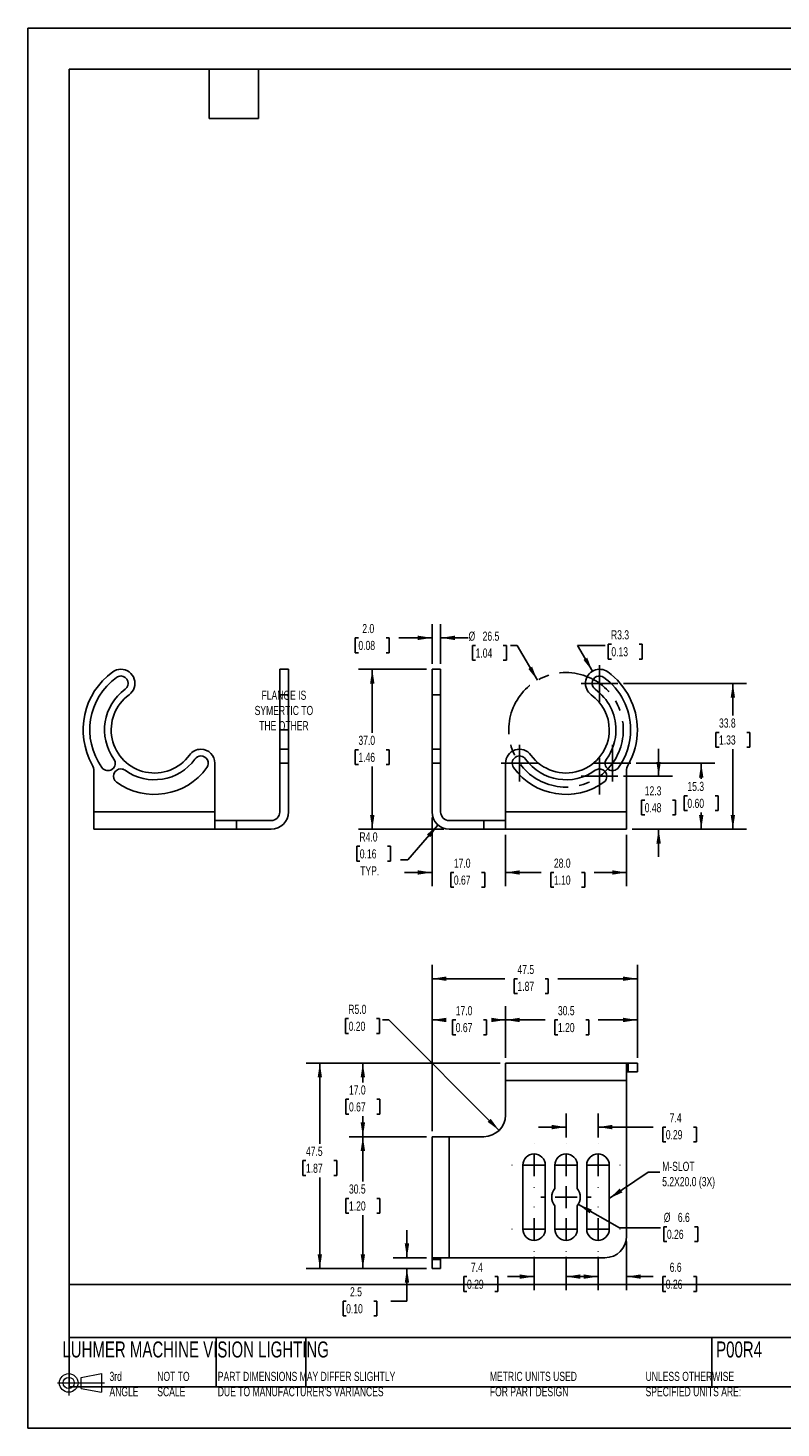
# Model space of a CAD drawing. Header units: millimetres. Extents: x 0 to 419, y 0 to 324.
# Tile 1 of 2: x 0 to 174, y 0 to 324. Entities that reach past the tile are written whole.
import ezdxf

# ---------------------------------------------------------------- set-up
doc = ezdxf.new("R2010")
doc.units = ezdxf.units.MM
doc.linetypes.add('CENTERX2', pattern=[20.32, 12.7, -2.54, 2.54, -2.54])
doc.layers.add('CENTER', color=40, linetype='CENTERX2')
doc.layers.add('DIMENSIONS', color=140, linetype='Continuous', lineweight=25)
doc.layers.add('TEXT', color=140, linetype='Continuous', lineweight=25)
doc.styles.add('SLDTEXTSTYLE0', font='TXT', dxfattribs={"width": 0.7})
doc.dimstyles.new('SLDDIMSTYLE0', dxfattribs={"dimtxt": 2.158008, "dimasz": 3.302, "dimexe": 0, "dimexo": 0.0625, "dimgap": 0.539502, "dimtad": 0, "dimtih": 1, "dimtoh": 1, "dimdec": 1, "dimrnd": 1e-09, "dimzin": 12, "dimdsep": 46, "dimtxsty": 'SLDTEXTSTYLE0', "dimsah": 1, "dimcen": 0, "dimadec": 0, "dimazin": 3, "dimtfac": 1, "dimtdec": 1, "dimtofl": 0, "dimtmove": 0, "dimatfit": 3, "dimfxl": 0, "dimfrac": 2, "dimtolj": 1, "dimtzin": 12, "dimarcsym": 0})
doc.dimstyles.new('SLDDIMSTYLE1', dxfattribs={"dimtxt": 2.158008, "dimasz": 3.302, "dimexe": 0, "dimexo": 0.0625, "dimgap": 0.539502, "dimtad": 0, "dimtih": 1, "dimtoh": 1, "dimdec": 1, "dimrnd": 1e-09, "dimzin": 4, "dimdsep": 46, "dimtxsty": 'SLDTEXTSTYLE0', "dimsah": 1, "dimcen": 0.09, "dimadec": 0, "dimazin": 1, "dimtfac": 1, "dimtdec": 1, "dimtmove": 0, "dimatfit": 0, "dimfxl": 0, "dimfrac": 2, "dimtolj": 1, "dimtzin": 12, "dimarcsym": 0})
doc.dimstyles.new('SLDDIMSTYLE2', dxfattribs={"dimtxt": 2.158008, "dimasz": 3.302, "dimexe": 0, "dimexo": 0.0625, "dimgap": 0.539502, "dimtad": 0, "dimtih": 1, "dimtoh": 1, "dimdec": 1, "dimrnd": 1e-09, "dimzin": 4, "dimdsep": 46, "dimtxsty": 'SLDTEXTSTYLE0', "dimsah": 1, "dimcen": 0.09, "dimadec": 0, "dimazin": 1, "dimtfac": 1, "dimtdec": 1, "dimtofl": 0, "dimtmove": 0, "dimatfit": 3, "dimfxl": 0, "dimfrac": 2, "dimtolj": 1, "dimtzin": 12, "dimarcsym": 0})
doc.dimstyles.new('SLDDIMSTYLE3', dxfattribs={"dimtxt": 2.158008, "dimasz": 3.302, "dimexe": 0, "dimexo": 0.0625, "dimgap": 0.539502, "dimtad": 0, "dimtih": 1, "dimtoh": 1, "dimdec": 1, "dimrnd": 1e-09, "dimzin": 12, "dimdsep": 46, "dimtxsty": 'SLDTEXTSTYLE0', "dimsah": 1, "dimcen": 0, "dimadec": 0, "dimazin": 3, "dimtfac": 1, "dimtdec": 1, "dimtofl": 0, "dimtmove": 0, "dimatfit": 3, "dimfxl": 0, "dimfrac": 2, "dimtolj": 1, "dimtzin": 12, "dimarcsym": 0})
doc.dimstyles.new('SLDDIMSTYLE4', dxfattribs={"dimtxt": 2.158008, "dimasz": 3.302, "dimexe": 0, "dimexo": 0.0625, "dimgap": 0.539502, "dimtad": 0, "dimtih": 1, "dimtoh": 1, "dimdec": 1, "dimrnd": 1e-09, "dimzin": 4, "dimdsep": 46, "dimtxsty": 'SLDTEXTSTYLE0', "dimsah": 1, "dimcen": 0, "dimadec": 0, "dimazin": 1, "dimtfac": 1, "dimtdec": 1, "dimtofl": 0, "dimtmove": 0, "dimatfit": 3, "dimfxl": 0, "dimfrac": 2, "dimtolj": 1, "dimtzin": 12, "dimarcsym": 0})
doc.dimstyles.new('SLDDIMSTYLE5', dxfattribs={"dimtxt": 2.158008, "dimasz": 3.302, "dimexe": 0, "dimexo": 0.0625, "dimgap": 0.539502, "dimtad": 0, "dimtih": 1, "dimtoh": 1, "dimdec": 1, "dimrnd": 1e-09, "dimzin": 12, "dimdsep": 46, "dimtxsty": 'SLDTEXTSTYLE0', "dimsah": 1, "dimcen": 0.09, "dimadec": 0, "dimazin": 3, "dimtfac": 1, "dimtdec": 1, "dimtmove": 0, "dimatfit": 0, "dimfxl": 0, "dimfrac": 2, "dimtolj": 1, "dimtzin": 12, "dimarcsym": 0})
doc.dimstyles.new('SLDDIMSTYLE6', dxfattribs={"dimtxt": 2.158008, "dimasz": 3.302, "dimexe": 0, "dimexo": 0.0625, "dimgap": 0.539502, "dimtad": 0, "dimtih": 1, "dimtoh": 1, "dimdec": 1, "dimrnd": 1e-09, "dimzin": 12, "dimdsep": 46, "dimtxsty": 'SLDTEXTSTYLE0', "dimsah": 1, "dimcen": 0.09, "dimadec": 0, "dimazin": 3, "dimtfac": 1, "dimtdec": 1, "dimtofl": 0, "dimtmove": 0, "dimatfit": 3, "dimfxl": 0, "dimfrac": 2, "dimtolj": 1, "dimtzin": 12, "dimarcsym": 0})
doc.dimstyles.new('SLDDIMSTYLE7', dxfattribs={"dimtxt": 2.158008, "dimasz": 3.302, "dimexe": 0, "dimexo": 0.0625, "dimgap": 0.539502, "dimtad": 0, "dimtih": 1, "dimtoh": 1, "dimdec": 1, "dimrnd": 1e-09, "dimzin": 4, "dimdsep": 46, "dimtxsty": 'SLDTEXTSTYLE0', "dimsah": 1, "dimcen": 0, "dimadec": 0, "dimazin": 1, "dimtfac": 1, "dimtdec": 1, "dimtofl": 0, "dimtmove": 1, "dimatfit": 3, "dimfxl": 0, "dimfrac": 2, "dimtolj": 1, "dimtzin": 12, "dimarcsym": 0})
doc.dimstyles.new('SLDDIMSTYLE8', dxfattribs={"dimtxt": 2.158008, "dimasz": 3.302, "dimexe": 0, "dimexo": 0.0625, "dimgap": 0.539502, "dimtad": 0, "dimtih": 1, "dimtoh": 1, "dimdec": 1, "dimrnd": 1e-09, "dimzin": 12, "dimdsep": 46, "dimtxsty": 'SLDTEXTSTYLE0', "dimsah": 1, "dimcen": 0, "dimadec": 0, "dimazin": 3, "dimtfac": 1, "dimtdec": 1, "dimtofl": 0, "dimtmove": 0, "dimatfit": 3, "dimfxl": 0, "dimfrac": 2, "dimtolj": 1, "dimtzin": 12, "dimarcsym": 0})
doc.dimstyles.new('SLDDIMSTYLE9', dxfattribs={"dimtxt": 0.18, "dimasz": 3.302, "dimexe": 0, "dimexo": 0.0625, "dimgap": 0, "dimtad": 0, "dimtih": 1, "dimtoh": 1, "dimdec": 0, "dimrnd": 1e-09, "dimzin": 0, "dimdsep": 46, "dimtxsty": 'Standard', "dimsah": 1, "dimcen": 0.09, "dimadec": 0, "dimazin": 0, "dimtfac": 3.302, "dimtdec": 0, "dimtofl": 0, "dimtmove": 0, "dimatfit": 3, "dimfxl": 0, "dimfrac": 2, "dimtolj": 1, "dimtzin": 0, "dimarcsym": 0})

# ---------------------------------------------------------------- blocks, each defined once
blk = doc.blocks.new('Block11')
at = {"color": 7, "linetype": 'Continuous', "lineweight": 18}
for p, q in [((2.59, 5.31), (2.59, 0)), ((5.48, 4.17), (10.18, 5.03)), ((5.48, 1.6), (5.48, 4.17)), ((10.18, 5.03), (10.18, 0.73)), ((0, 2.88), (10.87, 2.88)), ((5.48, 1.6), (10.18, 0.73))]:
    blk.add_line(p, q, dxfattribs=at)
for radius in [2.15, 1.29]:
    blk.add_circle((2.59, 2.88), radius, dxfattribs=at)
blk = doc.blocks.new('Block12')
at = {"color": 7, "linetype": 'Continuous'}
blk.add_blockref('Block11', (0, 0), dxfattribs=at)
blk = doc.blocks.new('_D')
at = {"layer": 'DIMENSIONS'}
for p, q in [((103.55, 181.02), (102.83, 181.02)), ((102.83, 181.02), (102.83, 177.59)), ((109.96, 181.02), (110.69, 181.02)), ((110.69, 181.02), (110.69, 177.59)), ((113.2, 181.02), (111.59, 181.02)), ((117.84, 172.98), (113.2, 181.02)), ((102.83, 177.59), (103.55, 177.59)), ((110.69, 177.59), (109.96, 177.59))]:
    blk.add_line(p, q, dxfattribs=at)
blk.add_solid([(117.84, 172.98), (116.63, 176.1), (115.75, 175.59)], dxfattribs=at)
at = {"layer": 'DIMENSIONS', "char_height": 2.117, "attachment_point": 1, "style": 'SLDTEXTSTYLE0'}
for s, insert in [('%%c', (101.92, 184.23)), ('26.5', (105.18, 184.23)), ('1.04', (103.55, 180.32))]:
    blk.add_mtext(s, dxfattribs=dict(at, insert=insert))
blk = doc.blocks.new('_D_1')
at = {"layer": 'DIMENSIONS'}
for p, q in [((93.47, 176.78), (93.47, 185.95)), ((95.47, 176.78), (95.47, 185.95)), ((76.44, 182.78), (75.72, 182.78)), ((75.72, 182.78), (75.72, 179.35)), ((82.86, 182.78), (83.58, 182.78)), ((83.58, 182.78), (83.58, 179.35)), ((93.47, 182.78), (85.78, 182.78)), ((95.47, 182.78), (101.82, 182.78)), ((75.72, 179.35), (76.44, 179.35)), ((83.58, 179.35), (82.86, 179.35))]:
    blk.add_line(p, q, dxfattribs=at)
for points in [[(93.47, 182.78), (90.17, 183.29), (90.17, 182.27)], [(95.47, 182.78), (98.77, 182.27), (98.77, 183.29)]]:
    blk.add_solid(points, dxfattribs=at)
at = {"layer": 'DIMENSIONS', "char_height": 2.117, "attachment_point": 1, "style": 'SLDTEXTSTYLE0'}
for s, insert in [('2.0', (77.34, 185.99)), ('0.08', (76.44, 182.08))]:
    blk.add_mtext(s, dxfattribs=dict(at, insert=insert))
blk = doc.blocks.new('_D_2')
at = {"layer": 'DIMENSIONS'}
for p, q in [((92.2, 175.51), (76.48, 175.51)), ((79.65, 175.51), (79.65, 160.83)), ((76.44, 156.91), (75.72, 156.91)), ((75.72, 156.91), (75.72, 153.48)), ((82.86, 156.91), (83.58, 156.91)), ((83.58, 156.91), (83.58, 153.48)), ((75.72, 153.48), (76.44, 153.48)), ((79.65, 138.51), (79.65, 153)), ((83.58, 153.48), (82.86, 153.48)), ((96.2, 138.51), (76.48, 138.51))]:
    blk.add_line(p, q, dxfattribs=at)
for points in [[(79.65, 175.51), (79.14, 172.2), (80.16, 172.2)], [(79.65, 138.51), (80.16, 141.81), (79.14, 141.81)]]:
    blk.add_solid(points, dxfattribs=at)
at = {"layer": 'DIMENSIONS', "char_height": 2.117, "attachment_point": 1, "style": 'SLDTEXTSTYLE0'}
for s, insert in [('37.0', (76.44, 160.13)), ('1.46', (76.44, 156.21))]:
    blk.add_mtext(s, dxfattribs=dict(at, insert=insert))
blk = doc.blocks.new('_D_3')
at = {"layer": 'DIMENSIONS'}
for p, q in [((130.59, 175.07), (127.16, 181.02)), ((127.16, 181.02), (133.51, 181.02)), ((134.96, 181.32), (134.23, 181.32)), ((134.23, 181.32), (134.23, 177.89)), ((141.37, 181.32), (142.09, 181.32)), ((142.09, 181.32), (142.09, 177.89)), ((134.23, 177.89), (134.96, 177.89)), ((142.09, 177.89), (141.37, 177.89))]:
    blk.add_line(p, q, dxfattribs=at)
blk.add_solid([(130.59, 175.07), (129.38, 178.18), (128.5, 177.68)], dxfattribs=at)
at = {"layer": 'DIMENSIONS', "char_height": 2.117, "attachment_point": 1, "style": 'SLDTEXTSTYLE0'}
for s, insert in [('R3.3', (134.87, 184.54)), ('0.13', (134.96, 180.62))]:
    blk.add_mtext(s, dxfattribs=dict(at, insert=insert))
blk = doc.blocks.new('_D_4')
at = {"layer": 'DIMENSIONS'}
for p, q in [((110.47, 137.24), (110.47, 125.33)), ((138.47, 137.24), (138.47, 125.33)), ((110.47, 128.51), (118.75, 128.51)), ((121.67, 128.51), (120.95, 128.51)), ((120.95, 128.51), (120.95, 125.08)), ((128.08, 128.51), (128.81, 128.51)), ((128.81, 128.51), (128.81, 125.08)), ((138.47, 128.51), (131.01, 128.51)), ((120.95, 125.08), (121.67, 125.08)), ((128.81, 125.08), (128.08, 125.08))]:
    blk.add_line(p, q, dxfattribs=at)
for points in [[(110.47, 128.51), (113.77, 128), (113.77, 129.01)], [(138.47, 128.51), (135.17, 129.01), (135.17, 128)]]:
    blk.add_solid(points, dxfattribs=at)
at = {"layer": 'DIMENSIONS', "char_height": 2.117, "attachment_point": 1, "style": 'SLDTEXTSTYLE0'}
for s, insert in [('28.0', (121.67, 131.72)), ('1.10', (121.67, 127.8))]:
    blk.add_mtext(s, dxfattribs=dict(at, insert=insert))
blk = doc.blocks.new('_D_5')
at = {"layer": 'DIMENSIONS'}
for p, q in [((93.47, 141.24), (93.47, 125.33)), ((110.47, 137.24), (110.47, 125.33)), ((93.47, 128.51), (87.12, 128.51)), ((98.52, 128.51), (97.79, 128.51)), ((97.79, 128.51), (97.79, 125.08)), ((104.93, 128.51), (105.66, 128.51)), ((105.66, 128.51), (105.66, 125.08)), ((110.47, 128.51), (116.82, 128.51)), ((97.79, 125.08), (98.52, 125.08)), ((105.66, 125.08), (104.93, 125.08))]:
    blk.add_line(p, q, dxfattribs=at)
for points in [[(93.47, 128.51), (90.17, 129.01), (90.17, 128)], [(110.47, 128.51), (113.77, 128), (113.77, 129.01)]]:
    blk.add_solid(points, dxfattribs=at)
at = {"layer": 'DIMENSIONS', "char_height": 2.117, "attachment_point": 1, "style": 'SLDTEXTSTYLE0'}
for s, insert in [('17.0', (98.52, 131.72)), ('0.67', (98.52, 127.8))]:
    blk.add_mtext(s, dxfattribs=dict(at, insert=insert))
blk = doc.blocks.new('_D_6')
at = {"layer": 'DIMENSIONS'}
for p, q in [((94.85, 139.48), (87.87, 131.44)), ((76.76, 134.57), (76.04, 134.57)), ((76.04, 134.57), (76.04, 131.14)), ((83.17, 134.57), (83.9, 134.57)), ((83.9, 134.57), (83.9, 131.14)), ((76.04, 131.14), (76.76, 131.14)), ((83.9, 131.14), (83.17, 131.14)), ((87.87, 131.44), (86.21, 131.44))]:
    blk.add_line(p, q, dxfattribs=at)
blk.add_solid([(94.85, 139.48), (92.3, 137.32), (93.07, 136.66)], dxfattribs=at)
at = {"layer": 'DIMENSIONS', "char_height": 2.117, "attachment_point": 1, "style": 'SLDTEXTSTYLE0'}
for s, insert in [('R4.0', (76.68, 137.79)), ('0.16', (76.76, 133.87)), ('TYP.', (76.86, 129.96))]:
    blk.add_mtext(s, dxfattribs=dict(at, insert=insert))
blk = doc.blocks.new('_D_7')
at = {"layer": 'DIMENSIONS'}
for p, q in [((145.89, 150.76), (145.89, 157.11)), ((137.73, 150.76), (149.07, 150.76)), ((142.68, 145.24), (141.96, 145.24)), ((141.96, 145.24), (141.96, 141.81)), ((149.1, 145.24), (149.82, 145.24)), ((149.82, 145.24), (149.82, 141.81)), ((141.96, 141.81), (142.68, 141.81)), ((149.82, 141.81), (149.1, 141.81)), ((139.74, 138.51), (149.07, 138.51)), ((145.89, 138.51), (145.89, 132.16))]:
    blk.add_line(p, q, dxfattribs=at)
for points in [[(145.89, 150.76), (146.4, 154.06), (145.38, 154.06)], [(145.89, 138.51), (145.38, 135.2), (146.4, 135.2)]]:
    blk.add_solid(points, dxfattribs=at)
at = {"layer": 'DIMENSIONS', "char_height": 2.117, "attachment_point": 1, "style": 'SLDTEXTSTYLE0'}
for s, insert in [('12.3', (142.68, 148.45)), ('0.48', (142.68, 144.54))]:
    blk.add_mtext(s, dxfattribs=dict(at, insert=insert))
blk = doc.blocks.new('_D_8')
at = {"layer": 'DIMENSIONS'}
for p, q in [((140.73, 153.76), (158.93, 153.76)), ((155.75, 153.76), (155.75, 150.17)), ((152.55, 146.26), (151.82, 146.26)), ((151.82, 146.26), (151.82, 142.83)), ((158.96, 146.26), (159.68, 146.26)), ((159.68, 146.26), (159.68, 142.83)), ((151.82, 142.83), (152.55, 142.83)), ((159.68, 142.83), (158.96, 142.83)), ((155.75, 138.51), (155.75, 142.35)), ((139.74, 138.51), (158.93, 138.51))]:
    blk.add_line(p, q, dxfattribs=at)
for points in [[(155.75, 153.76), (155.24, 150.45), (156.26, 150.45)], [(155.75, 138.51), (156.26, 141.81), (155.24, 141.81)]]:
    blk.add_solid(points, dxfattribs=at)
at = {"layer": 'DIMENSIONS', "char_height": 2.117, "attachment_point": 1, "style": 'SLDTEXTSTYLE0'}
for s, insert in [('15.3', (152.55, 149.47)), ('0.60', (152.55, 145.56))]:
    blk.add_mtext(s, dxfattribs=dict(at, insert=insert))
blk = doc.blocks.new('_D_9')
at = {"layer": 'DIMENSIONS'}
for p, q in [((137.73, 172.26), (166.24, 172.26)), ((163.07, 172.26), (163.07, 164.84)), ((159.86, 160.92), (159.14, 160.92)), ((159.14, 160.92), (159.14, 157.49)), ((166.27, 160.92), (167, 160.92)), ((167, 160.92), (167, 157.49)), ((159.14, 157.49), (159.86, 157.49)), ((163.07, 138.51), (163.07, 157.01)), ((167, 157.49), (166.27, 157.49)), ((139.74, 138.51), (166.24, 138.51))]:
    blk.add_line(p, q, dxfattribs=at)
for points in [[(163.07, 172.26), (162.56, 168.95), (163.57, 168.95)], [(163.07, 138.51), (163.57, 141.81), (162.56, 141.81)]]:
    blk.add_solid(points, dxfattribs=at)
at = {"layer": 'DIMENSIONS', "char_height": 2.117, "attachment_point": 1, "style": 'SLDTEXTSTYLE0'}
for s, insert in [('33.8', (159.86, 164.13)), ('1.33', (159.86, 160.22))]:
    blk.add_mtext(s, dxfattribs=dict(at, insert=insert))
blk = doc.blocks.new('SW_CENTERMARKSYMBOL_0')
at = {"layer": 'CENTER', "color": 0}
for p, q in [((0, 2.54), (0, 4.24)), ((-2.54, 0), (-4.24, 0)), ((0, 0), (-2.54, 0)), ((0, 0), (0, 2.54)), ((0, 0), (0, -2.54)), ((0, 0), (2.54, 0)), ((2.54, 0), (4.24, 0)), ((0, -2.54), (0, -4.24))]:
    blk.add_line(p, q, dxfattribs=at)
blk = doc.blocks.new('SW_CENTERMARKSYMBOL_1')
at = {"layer": 'CENTER', "color": 0}
for p, q in [((0, 2.54), (0, 4.24)), ((-2.54, 0), (-4.24, 0)), ((0, 0), (-2.54, 0)), ((0, 0), (0, 2.54)), ((0, 0), (0, -2.54)), ((0, 0), (2.54, 0)), ((2.54, 0), (4.24, 0)), ((0, -2.54), (0, -4.24))]:
    blk.add_line(p, q, dxfattribs=at)
blk = doc.blocks.new('SW_CENTERMARKSYMBOL_2')
at = {"layer": 'CENTER', "color": 0}
for p, q in [((0, 2.54), (0, 4.24)), ((-2.54, 0), (-4.24, 0)), ((0, 0), (-2.54, 0)), ((0, 0), (0, 2.54)), ((0, 0), (0, -2.54)), ((0, 0), (2.54, 0)), ((2.54, 0), (4.24, 0)), ((0, -2.54), (0, -4.24))]:
    blk.add_line(p, q, dxfattribs=at)
blk = doc.blocks.new('SW_CENTERMARKSYMBOL_3')
at = {"layer": 'CENTER', "color": 0}
for p, q in [((0, 2.54), (0, 4.24)), ((-2.54, 0), (-4.24, 0)), ((0, 0), (-2.54, 0)), ((0, 0), (0, 2.54)), ((0, 0), (0, -2.54)), ((0, 0), (2.54, 0)), ((2.54, 0), (4.24, 0)), ((0, -2.54), (0, -4.24))]:
    blk.add_line(p, q, dxfattribs=at)
blk = doc.blocks.new('_D_10')
at = {"layer": 'DIMENSIONS'}
for p, q in [((87.67, 39.39), (87.67, 45.74)), ((92.2, 39.39), (84.5, 39.39)), ((92.2, 36.89), (84.5, 36.89)), ((87.67, 29.36), (87.67, 36.89)), ((73.6, 29.36), (72.88, 29.36)), ((72.88, 29.36), (72.88, 25.93)), ((80.02, 29.36), (80.74, 29.36)), ((80.74, 29.36), (80.74, 25.93)), ((83.91, 29.36), (87.67, 29.36)), ((72.88, 25.93), (73.6, 25.93)), ((80.74, 25.93), (80.02, 25.93))]:
    blk.add_line(p, q, dxfattribs=at)
for points in [[(87.67, 39.39), (88.18, 42.69), (87.16, 42.69)], [(87.67, 36.89), (87.16, 33.59), (88.18, 33.59)]]:
    blk.add_solid(points, dxfattribs=at)
at = {"layer": 'DIMENSIONS', "char_height": 2.117, "attachment_point": 1, "style": 'SLDTEXTSTYLE0'}
for s, insert in [('2.5', (74.5, 32.57)), ('0.10', (73.6, 28.66))]:
    blk.add_mtext(s, dxfattribs=dict(at, insert=insert))
blk = doc.blocks.new('_D_11')
at = {"layer": 'DIMENSIONS'}
for p, q in [((92.2, 67.39), (74.29, 67.39)), ((77.47, 67.39), (77.47, 57.04)), ((74.26, 53.13), (73.54, 53.13)), ((73.54, 53.13), (73.54, 49.7)), ((80.67, 53.13), (81.4, 53.13)), ((81.4, 53.13), (81.4, 49.7)), ((73.54, 49.7), (74.26, 49.7)), ((77.47, 36.89), (77.47, 49.22)), ((81.4, 49.7), (80.67, 49.7)), ((92.2, 36.89), (74.29, 36.89))]:
    blk.add_line(p, q, dxfattribs=at)
for points in [[(77.47, 67.39), (76.96, 64.09), (77.98, 64.09)], [(77.47, 36.89), (77.98, 40.19), (76.96, 40.19)]]:
    blk.add_solid(points, dxfattribs=at)
at = {"layer": 'DIMENSIONS', "char_height": 2.117, "attachment_point": 1, "style": 'SLDTEXTSTYLE0'}
for s, insert in [('30.5', (74.26, 56.34)), ('1.20', (74.26, 52.43))]:
    blk.add_mtext(s, dxfattribs=dict(at, insert=insert))
blk = doc.blocks.new('_D_12')
at = {"layer": 'DIMENSIONS'}
for p, q in [((109.2, 84.39), (74.29, 84.39)), ((77.47, 84.39), (77.47, 79.96)), ((74.26, 76.04), (73.54, 76.04)), ((73.54, 76.04), (73.54, 72.62)), ((80.67, 76.04), (81.4, 76.04)), ((81.4, 76.04), (81.4, 72.62)), ((73.54, 72.62), (74.26, 72.62)), ((77.47, 67.39), (77.47, 72.13)), ((81.4, 72.62), (80.67, 72.62)), ((92.2, 67.39), (74.29, 67.39))]:
    blk.add_line(p, q, dxfattribs=at)
for points in [[(77.47, 84.39), (76.96, 81.09), (77.98, 81.09)], [(77.47, 67.39), (77.98, 70.69), (76.96, 70.69)]]:
    blk.add_solid(points, dxfattribs=at)
at = {"layer": 'DIMENSIONS', "char_height": 2.117, "attachment_point": 1, "style": 'SLDTEXTSTYLE0'}
for s, insert in [('17.0', (74.26, 79.26)), ('0.67', (74.26, 75.34))]:
    blk.add_mtext(s, dxfattribs=dict(at, insert=insert))
blk = doc.blocks.new('_D_13')
at = {"layer": 'DIMENSIONS'}
for p, q in [((109.2, 84.39), (64.34, 84.39)), ((67.52, 84.39), (67.52, 65.76)), ((64.31, 61.85), (63.58, 61.85)), ((63.58, 61.85), (63.58, 58.42)), ((70.72, 61.85), (71.45, 61.85)), ((71.45, 61.85), (71.45, 58.42)), ((63.58, 58.42), (64.31, 58.42)), ((71.45, 58.42), (70.72, 58.42)), ((67.52, 36.89), (67.52, 57.93)), ((92.2, 36.89), (64.34, 36.89))]:
    blk.add_line(p, q, dxfattribs=at)
for points in [[(67.52, 84.39), (67.01, 81.09), (68.02, 81.09)], [(67.52, 36.89), (68.02, 40.19), (67.01, 40.19)]]:
    blk.add_solid(points, dxfattribs=at)
at = {"layer": 'DIMENSIONS', "char_height": 2.117, "attachment_point": 1, "style": 'SLDTEXTSTYLE0'}
for s, insert in [('47.5', (64.31, 65.06)), ('1.87', (64.31, 61.15))]:
    blk.add_mtext(s, dxfattribs=dict(at, insert=insert))
blk = doc.blocks.new('_D_14')
at = {"layer": 'DIMENSIONS'}
for p, q in [((110.47, 85.66), (110.47, 97.57)), ((140.97, 85.66), (140.97, 97.57)), ((110.47, 94.39), (119.68, 94.39)), ((122.6, 94.39), (121.88, 94.39)), ((121.88, 94.39), (121.88, 90.96)), ((129.02, 94.39), (129.74, 94.39)), ((129.74, 94.39), (129.74, 90.96)), ((140.97, 94.39), (131.94, 94.39)), ((121.88, 90.96), (122.6, 90.96)), ((129.74, 90.96), (129.02, 90.96))]:
    blk.add_line(p, q, dxfattribs=at)
for points in [[(110.47, 94.39), (113.77, 93.88), (113.77, 94.9)], [(140.97, 94.39), (137.67, 94.9), (137.67, 93.88)]]:
    blk.add_solid(points, dxfattribs=at)
at = {"layer": 'DIMENSIONS', "char_height": 2.117, "attachment_point": 1, "style": 'SLDTEXTSTYLE0'}
for s, insert in [('30.5', (122.6, 97.6)), ('1.20', (122.6, 93.69))]:
    blk.add_mtext(s, dxfattribs=dict(at, insert=insert))
blk = doc.blocks.new('_D_15')
at = {"layer": 'DIMENSIONS'}
for p, q in [((93.47, 68.66), (93.47, 97.57)), ((110.47, 85.66), (110.47, 97.57)), ((93.47, 94.39), (96.02, 94.39)), ((98.95, 94.39), (98.22, 94.39)), ((98.22, 94.39), (98.22, 90.96)), ((105.36, 94.39), (106.09, 94.39)), ((106.09, 94.39), (106.09, 90.96)), ((110.47, 94.39), (108.28, 94.39)), ((98.22, 90.96), (98.95, 90.96)), ((106.09, 90.96), (105.36, 90.96))]:
    blk.add_line(p, q, dxfattribs=at)
for points in [[(93.47, 94.39), (96.77, 93.88), (96.77, 94.9)], [(110.47, 94.39), (107.17, 94.9), (107.17, 93.88)]]:
    blk.add_solid(points, dxfattribs=at)
at = {"layer": 'DIMENSIONS', "char_height": 2.117, "attachment_point": 1, "style": 'SLDTEXTSTYLE0'}
for s, insert in [('17.0', (98.95, 97.6)), ('0.67', (98.95, 93.69))]:
    blk.add_mtext(s, dxfattribs=dict(at, insert=insert))
blk = doc.blocks.new('_D_16')
at = {"layer": 'DIMENSIONS'}
for p, q in [((93.47, 68.66), (93.47, 107.11)), ((140.97, 85.66), (140.97, 107.11)), ((93.47, 103.93), (110.31, 103.93)), ((113.24, 103.93), (112.51, 103.93)), ((112.51, 103.93), (112.51, 100.5)), ((119.65, 103.93), (120.37, 103.93)), ((120.37, 103.93), (120.37, 100.5)), ((140.97, 103.93), (122.57, 103.93)), ((112.51, 100.5), (113.24, 100.5)), ((120.37, 100.5), (119.65, 100.5))]:
    blk.add_line(p, q, dxfattribs=at)
for points in [[(93.47, 103.93), (96.77, 103.43), (96.77, 104.44)], [(140.97, 103.93), (137.67, 104.44), (137.67, 103.43)]]:
    blk.add_solid(points, dxfattribs=at)
at = {"layer": 'DIMENSIONS', "char_height": 2.117, "attachment_point": 1, "style": 'SLDTEXTSTYLE0'}
for s, insert in [('47.5', (113.24, 107.14)), ('1.87', (113.24, 103.23))]:
    blk.add_mtext(s, dxfattribs=dict(at, insert=insert))
blk = doc.blocks.new('_D_17')
at = {"layer": 'DIMENSIONS'}
for p, q in [((74.18, 94.7), (73.46, 94.7)), ((73.46, 94.7), (73.46, 91.27)), ((80.6, 94.7), (81.32, 94.7)), ((81.32, 94.7), (81.32, 91.27)), ((83.47, 94.39), (82.05, 94.39)), ((109, 68.86), (83.47, 94.39)), ((73.46, 91.27), (74.18, 91.27)), ((81.32, 91.27), (80.6, 91.27))]:
    blk.add_line(p, q, dxfattribs=at)
blk.add_solid([(109, 68.86), (107.03, 71.55), (106.31, 70.83)], dxfattribs=at)
at = {"layer": 'DIMENSIONS', "char_height": 2.117, "attachment_point": 1, "style": 'SLDTEXTSTYLE0'}
for s, insert in [('R5.0', (74.1, 97.91)), ('0.20', (74.18, 93.99))]:
    blk.add_mtext(s, dxfattribs=dict(at, insert=insert))
blk = doc.blocks.new('_D_18')
at = {"layer": 'DIMENSIONS'}
for p, q in [((138.47, 43.12), (138.47, 31.85)), ((131.87, 39.58), (131.87, 31.85)), ((131.87, 35.02), (125.52, 35.02)), ((138.47, 35.02), (144.63, 35.02)), ((147.55, 35.02), (146.83, 35.02)), ((146.83, 35.02), (146.83, 31.59)), ((153.96, 35.02), (154.69, 35.02)), ((154.69, 35.02), (154.69, 31.59)), ((146.83, 31.59), (147.55, 31.59)), ((154.69, 31.59), (153.96, 31.59))]:
    blk.add_line(p, q, dxfattribs=at)
for points in [[(131.87, 35.02), (128.57, 35.53), (128.57, 34.52)], [(138.47, 35.02), (141.77, 34.52), (141.77, 35.53)]]:
    blk.add_solid(points, dxfattribs=at)
at = {"layer": 'DIMENSIONS', "char_height": 2.117, "attachment_point": 1, "style": 'SLDTEXTSTYLE0'}
for s, insert in [('6.6', (148.45, 38.24)), ('0.26', (147.55, 34.32))]:
    blk.add_mtext(s, dxfattribs=dict(at, insert=insert))
blk = doc.blocks.new('_D_19')
at = {"layer": 'DIMENSIONS'}
for p, q in [((117.07, 39.58), (117.07, 31.85)), ((124.47, 39.58), (124.47, 31.85)), ((101.56, 35.02), (100.83, 35.02)), ((100.83, 35.02), (100.83, 31.59)), ((107.97, 35.02), (108.7, 35.02)), ((108.7, 35.02), (108.7, 31.59)), ((117.07, 35.02), (110.9, 35.02)), ((124.47, 35.02), (130.82, 35.02)), ((100.83, 31.59), (101.56, 31.59)), ((108.7, 31.59), (107.97, 31.59))]:
    blk.add_line(p, q, dxfattribs=at)
for points in [[(117.07, 35.02), (113.77, 35.53), (113.77, 34.52)], [(124.47, 35.02), (127.77, 34.52), (127.77, 35.53)]]:
    blk.add_solid(points, dxfattribs=at)
at = {"layer": 'DIMENSIONS', "char_height": 2.117, "attachment_point": 1, "style": 'SLDTEXTSTYLE0'}
for s, insert in [('7.4', (102.46, 38.24)), ('0.29', (101.56, 34.32))]:
    blk.add_mtext(s, dxfattribs=dict(at, insert=insert))
blk = doc.blocks.new('_D_20')
at = {"layer": 'DIMENSIONS'}
for p, q in [((124.47, 67.2), (124.47, 72.78)), ((131.87, 67.2), (131.87, 72.78)), ((124.47, 69.61), (118.12, 69.61)), ((131.87, 69.61), (144.63, 69.61)), ((147.55, 69.61), (146.83, 69.61)), ((146.83, 69.61), (146.83, 66.18)), ((153.96, 69.61), (154.69, 69.61)), ((154.69, 69.61), (154.69, 66.18)), ((146.83, 66.18), (147.55, 66.18)), ((154.69, 66.18), (153.96, 66.18))]:
    blk.add_line(p, q, dxfattribs=at)
for points in [[(124.47, 69.61), (121.17, 70.12), (121.17, 69.1)], [(131.87, 69.61), (135.17, 69.1), (135.17, 70.12)]]:
    blk.add_solid(points, dxfattribs=at)
at = {"layer": 'DIMENSIONS', "char_height": 2.117, "attachment_point": 1, "style": 'SLDTEXTSTYLE0'}
for s, insert in [('7.4', (148.45, 72.82)), ('0.29', (147.55, 68.91))]:
    blk.add_mtext(s, dxfattribs=dict(at, insert=insert))
blk = doc.blocks.new('_D_21')
at = {"layer": 'DIMENSIONS'}
for p, q in [((127.33, 51.74), (136.81, 46.27)), ((136.81, 46.27), (146.36, 46.27)), ((147.81, 46.57), (147.08, 46.57)), ((147.08, 46.57), (147.08, 43.14)), ((154.22, 46.57), (154.95, 46.57)), ((154.95, 46.57), (154.95, 43.14)), ((147.08, 43.14), (147.81, 43.14)), ((154.95, 43.14), (154.22, 43.14))]:
    blk.add_line(p, q, dxfattribs=at)
blk.add_solid([(127.33, 51.74), (129.93, 49.65), (130.44, 50.53)], dxfattribs=at)
at = {"layer": 'DIMENSIONS', "char_height": 2.117, "attachment_point": 1, "style": 'SLDTEXTSTYLE0'}
for s, insert in [('%%c', (147.08, 49.78)), ('6.6', (150.34, 49.78)), ('0.26', (147.81, 45.87))]:
    blk.add_mtext(s, dxfattribs=dict(at, insert=insert))
blk = doc.blocks.new('SW_CENTERMARKSYMBOL_4')
at = {"layer": 'CENTER', "color": 0}
for p, q in [((0, 5.08), (0, 5.14)), ((-5.08, 0), (-5.14, 0)), ((0, 0), (-2.54, 0)), ((0, 0), (0, 2.54)), ((0, 0), (0, -2.54)), ((0, 0), (2.54, 0)), ((5.08, 0), (5.14, 0)), ((0, -5.08), (0, -5.14))]:
    blk.add_line(p, q, dxfattribs=at)
blk = doc.blocks.new('SW_CENTERMARKSYMBOL_5')
at = {"layer": 'CENTER', "color": 0}
for p, q in [((0, 5.08), (0, 5.14)), ((-5.08, 0), (-5.14, 0)), ((0, 0), (-2.54, 0)), ((0, 0), (0, 2.54)), ((0, 0), (0, -2.54)), ((0, 0), (2.54, 0)), ((5.08, 0), (5.14, 0)), ((0, -5.08), (0, -5.14))]:
    blk.add_line(p, q, dxfattribs=at)
blk = doc.blocks.new('SW_CENTERMARKSYMBOL_6')
at = {"layer": 'CENTER', "color": 0}
for p, q in [((0, 5.08), (0, 5.14)), ((-5.08, 0), (-5.14, 0)), ((0, 0), (-2.54, 0)), ((0, 0), (0, 2.54)), ((0, 0), (0, -2.54)), ((0, 0), (2.54, 0)), ((5.08, 0), (5.14, 0)), ((0, -5.08), (0, -5.14))]:
    blk.add_line(p, q, dxfattribs=at)
blk = doc.blocks.new('SW_CENTERMARKSYMBOL_7')
at = {"layer": 'CENTER', "color": 0}
for p, q in [((0, 5.08), (0, 5.14)), ((-5.08, 0), (-5.14, 0)), ((0, 0), (-2.54, 0)), ((0, 0), (0, 2.54)), ((0, 0), (0, -2.54)), ((0, 0), (2.54, 0)), ((5.08, 0), (5.14, 0)), ((0, -5.08), (0, -5.14))]:
    blk.add_line(p, q, dxfattribs=at)
blk = doc.blocks.new('SW_CENTERMARKSYMBOL_8')
at = {"layer": 'CENTER', "color": 0}
for p, q in [((0, 5.08), (0, 5.14)), ((-5.08, 0), (-5.14, 0)), ((0, 0), (-2.54, 0)), ((0, 0), (0, 2.54)), ((0, 0), (0, -2.54)), ((0, 0), (2.54, 0)), ((5.08, 0), (5.14, 0)), ((0, -5.08), (0, -5.14))]:
    blk.add_line(p, q, dxfattribs=at)
blk = doc.blocks.new('SW_CENTERMARKSYMBOL_9')
at = {"layer": 'CENTER', "color": 0}
for p, q in [((0, 5.08), (0, 5.14)), ((-5.08, 0), (-5.14, 0)), ((0, 0), (-2.54, 0)), ((0, 0), (0, 2.54)), ((0, 0), (0, -2.54)), ((0, 0), (2.54, 0)), ((5.08, 0), (5.14, 0)), ((0, -5.08), (0, -5.14))]:
    blk.add_line(p, q, dxfattribs=at)
blk = doc.blocks.new('SW_CENTERMARKSYMBOL_10')
at = {"layer": 'CENTER', "color": 0}
for p, q in [((0, 5.08), (0, 5.84)), ((-5.08, 0), (-5.84, 0)), ((0, 0), (-2.54, 0)), ((0, 0), (0, 2.54)), ((0, 0), (0, -2.54)), ((0, 0), (2.54, 0)), ((5.08, 0), (5.84, 0)), ((0, -5.08), (0, -5.84))]:
    blk.add_line(p, q, dxfattribs=at)

msp = doc.modelspace()

# ---------------------------------------------------------------- linework, layer by layer
at = {"color": 7, "linetype": 'Continuous'}
for p, q in [((0, 323.85), (0, 0)), ((0, 323.85), (419.1, 323.85)), ((419.1, 0), (0, 0))]:
    msp.add_line(p, q, dxfattribs=at)
for p, q in [((60.25, 175.51), (58.25, 175.51)), ((58.25, 169.62), (58.25, 175.51)), ((60.25, 175.51), (60.25, 169.62)), ((95.47, 175.51), (93.47, 175.51)), ((93.47, 175.51), (93.47, 169.62)), ((95.47, 175.51), (95.47, 169.62)), ((60.25, 169.62), (58.25, 169.62)), ((58.25, 161.51), (58.25, 169.62)), ((60.25, 169.62), (60.25, 161.51)), ((95.47, 169.62), (93.47, 169.62)), ((93.47, 169.62), (93.47, 157.01)), ((95.47, 169.62), (95.47, 157.01)), ((60.25, 161.51), (58.25, 161.51)), ((58.25, 157.01), (58.25, 161.51)), ((60.25, 161.51), (60.25, 157.01)), ((60.25, 157.01), (58.25, 157.01)), ((58.25, 153.76), (58.25, 157.01)), ((60.25, 157.01), (60.25, 153.76)), ((93.47, 157.01), (93.47, 153.76)), ((95.47, 157.01), (93.47, 157.01)), ((95.47, 157.01), (95.47, 153.76)), ((43.25, 153.76), (43.25, 142.51)), ((58.25, 142.51), (58.25, 153.76)), ((60.25, 153.76), (58.25, 153.76)), ((60.25, 153.76), (60.25, 142.51)), ((95.47, 153.76), (93.47, 153.76)), ((93.47, 153.76), (93.47, 142.51)), ((95.47, 153.76), (95.47, 142.51)), ((110.47, 153.76), (110.47, 142.51)), ((15.25, 142.51), (15.25, 151.95)), ((138.47, 142.51), (138.47, 151.95)), ((43.25, 142.51), (15.25, 142.51)), ((15.25, 138.51), (15.25, 142.51)), ((43.25, 142.51), (43.25, 138.51)), ((138.47, 142.51), (110.47, 142.51)), ((110.47, 138.51), (110.47, 142.51)), ((138.47, 142.51), (138.47, 138.51)), ((43.25, 140.51), (48.25, 140.51)), ((48.25, 140.51), (48.25, 138.51)), ((48.25, 140.51), (56.25, 140.51)), ((97.47, 140.51), (105.47, 140.51)), ((105.47, 140.51), (105.47, 138.51)), ((105.47, 140.51), (110.47, 140.51)), ((15.25, 138.51), (43.25, 138.51)), ((43.25, 138.51), (48.25, 138.51)), ((48.25, 138.51), (56.25, 138.51)), ((97.47, 138.51), (105.47, 138.51)), ((105.47, 138.51), (110.47, 138.51)), ((110.47, 138.51), (138.47, 138.51)), ((138.47, 84.39), (110.47, 84.39)), ((110.47, 80.39), (110.47, 84.39)), ((138.47, 84.39), (138.47, 80.39)), ((138.47, 84.39), (138.85, 84.39)), ((138.85, 84.39), (138.85, 82.39)), ((138.85, 84.39), (140.97, 84.39)), ((140.97, 84.39), (140.97, 82.39)), ((138.85, 82.39), (138.47, 82.39)), ((140.97, 82.39), (138.85, 82.39)), ((110.47, 72.39), (110.47, 80.39)), ((110.47, 80.39), (138.47, 80.39)), ((138.47, 80.39), (138.47, 44.39)), ((93.47, 67.39), (93.47, 39.39)), ((93.47, 67.39), (97.47, 67.39)), ((97.47, 39.39), (97.47, 67.39)), ((97.47, 67.39), (105.47, 67.39)), ((114.47, 45.99), (114.47, 60.79)), ((119.67, 60.79), (119.67, 45.99)), ((121.87, 55.42), (121.87, 60.79)), ((127.07, 60.79), (127.07, 55.42)), ((129.27, 45.99), (129.27, 60.79)), ((134.47, 60.79), (134.47, 45.99)), ((121.87, 45.99), (121.87, 51.36)), ((127.07, 51.36), (127.07, 45.99)), ((97.47, 39.39), (93.47, 39.39)), ((93.47, 39.39), (93.47, 39.01)), ((95.47, 39.01), (93.47, 39.01)), ((93.47, 39.01), (93.47, 36.89)), ((95.47, 39.39), (95.47, 39.01)), ((95.47, 39.01), (95.47, 36.89)), ((133.47, 39.39), (97.47, 39.39)), ((93.47, 36.89), (95.47, 36.89))]:
    msp.add_line(p, q)
for centre, radius, start, end in [((29.25, 161.51), 16.5, 125.789, 209.3444), ((21.5, 172.26), 3.25, 90, 125.789), ((21.5, 172.26), 3.25, 305.789, 90), ((132.22, 172.26), 3.25, 54.211, 234.211), ((124.47, 161.51), 16.5, 0, 54.211), ((29.25, 161.51), 14.95, 125.789, 215.789), ((21.5, 172.26), 1.7, 90, 125.789), ((21.5, 172.26), 1.7, 305.789, 90), ((132.22, 172.26), 1.7, 54.211, 234.211), ((124.47, 161.51), 14.95, 0, 54.211), ((29.25, 161.51), 11.55, 125.789, 215.789), ((29.25, 161.51), 10, 125.789, 324.211), ((124.47, 161.51), 10, 0, 54.211), ((124.47, 161.51), 11.55, 0, 54.211), ((124.47, 161.51), 10, 215.789, 0), ((124.47, 161.51), 11.55, 324.211, 0), ((124.47, 161.51), 14.95, 324.211, 0), ((124.47, 161.51), 16.5, 330.6556, 0), ((40, 153.76), 3.25, 90, 144.211), ((40, 153.76), 1.7, 90, 144.211), ((40, 153.76), 3.25, 0, 90), ((40, 153.76), 1.7, 324.211, 90), ((113.72, 153.76), 3.25, 35.789, 180), ((113.72, 153.76), 1.7, 35.789, 215.789), ((12.25, 151.95), 3, 0, 29.3444), ((18.5, 153.76), 1.7, 215.789, 35.789), ((21.5, 150.76), 1.7, 90, 234.211), ((29.25, 161.51), 14.95, 234.211, 324.211), ((21.5, 150.76), 1.7, 54.211, 90), ((29.25, 161.51), 11.55, 234.211, 324.211), ((124.47, 161.51), 14.95, 215.789, 305.789), ((124.47, 161.51), 11.55, 215.789, 305.789), ((132.22, 150.76), 1.7, 0, 125.789), ((135.22, 153.76), 1.7, 144.211, 324.211), ((141.47, 151.95), 3, 150.6556, 180), ((132.22, 150.76), 1.7, 305.789, 0), ((56.25, 142.51), 4, 270, 0), ((56.25, 142.51), 2, 270, 0), ((97.47, 142.51), 4, 180, 270), ((97.47, 142.51), 2, 180, 270), ((105.47, 72.39), 5, 270, 0), ((117.07, 60.79), 2.6, 0, 180), ((124.47, 60.79), 2.6, 0, 180), ((131.87, 60.79), 2.6, 0, 180), ((124.47, 53.39), 3.3, 141.9877, 218.0123), ((124.47, 53.39), 3.3, 321.9877, 38.0123), ((117.07, 45.99), 2.6, 180, 0), ((124.47, 45.99), 2.6, 180, 0), ((131.87, 45.99), 2.6, 180, 0), ((133.47, 44.39), 5, 270, 0)]:
    msp.add_arc(centre, radius, start, end)
at = {"layer": 'CENTER'}
msp.add_circle((124.47, 161.51), 13.25, dxfattribs=at)
at = {"layer": 'TEXT'}
for p, q in [((9.52, 314.32), (409.57, 314.32)), ((9.52, 314.32), (9.52, 9.52)), ((41.91, 302.89), (41.91, 314.32)), ((53.34, 302.89), (53.34, 314.32)), ((41.91, 302.89), (53.34, 302.89)), ((409.57, 33.19), (9.52, 33.19)), ((409.57, 20.95), (9.52, 20.95)), ((43.57, 20.95), (43.57, 9.52)), ((64.26, 20.95), (64.26, 9.52)), ((158.23, 20.95), (158.23, 9.52)), ((9.52, 9.52), (409.57, 9.52))]:
    msp.add_line(p, q, dxfattribs=at)

# ---------------------------------------------------------------- block references
at = {"layer": 'CENTER'}
for name, p in [('SW_CENTERMARKSYMBOL_3', (132.22, 172.26)), ('SW_CENTERMARKSYMBOL_2', (113.72, 153.76)), ('SW_CENTERMARKSYMBOL_0', (135.22, 153.76)), ('SW_CENTERMARKSYMBOL_1', (132.22, 150.76)), ('SW_CENTERMARKSYMBOL_6', (117.07, 60.79)), ('SW_CENTERMARKSYMBOL_5', (124.47, 60.79)), ('SW_CENTERMARKSYMBOL_4', (131.87, 60.79)), ('SW_CENTERMARKSYMBOL_10', (124.47, 53.39)), ('SW_CENTERMARKSYMBOL_7', (117.07, 45.99)), ('SW_CENTERMARKSYMBOL_8', (124.47, 45.99)), ('SW_CENTERMARKSYMBOL_9', (131.87, 45.99))]:
    msp.add_blockref(name, p, dxfattribs=at)
at = {"layer": 'TEXT'}
msp.add_blockref('Block12', (6.84, 7.55), dxfattribs=at)

# ---------------------------------------------------------------- texts
at = {"layer": 'DIMENSIONS', "char_height": 2.1167, "style": 'SLDTEXTSTYLE0'}
for s, insert, attachment_point in [('FLANGE IS ^JSYMERTIC TO^JTHE OTHER', (59.21, 170.57), 2), ('M-SLOT^J5.2X20.0 (3X)', (146.72, 61.58), 1)]:
    msp.add_mtext(s, dxfattribs=dict(at, insert=insert, attachment_point=attachment_point))
at = {"layer": 'TEXT', "attachment_point": 1, "style": 'SLDTEXTSTYLE0'}
for s, insert, char_height in [('LUHMER MACHINE VISION LIGHTING', (7.97, 20.02), 3.7042), ('P00R4', (159.21, 20.02), 3.704), ('3rd^JANGLE', (18.85, 13), 2.117), ('NOT TO^JSCALE', (29.91, 13), 2.1167), ("PART DIMENSIONS MAY DIFFER SLIGHTLY ^JDUE TO MANUFACTURER'S VARIANCES", (43.91, 13), 2.1167), ('METRIC UNITS USED ^JFOR PART DESIGN', (106.85, 13), 2.1167), ('UNLESS OTHERWISE ^JSPECIFIED UNITS ARE:', (142.87, 13), 2.1167)]:
    msp.add_mtext(s, dxfattribs=dict(at, insert=insert, char_height=char_height))

# ---------------------------------------------------------------- dimensions: what is measured, and where the dimension line sits
at = {"layer": 'DIMENSIONS'}
for base, p1, p2, dimstyle, picture, middle in [((93.47, 182.78), (95.47, 175.51), (93.47, 175.51), 'SLDDIMSTYLE1', '_D_1', (79.65, 182.78)), ((93.47, 128.51), (110.47, 138.51), (93.47, 142.51), 'SLDDIMSTYLE1', '_D_5', (101.72, 128.51)), ((138.47, 128.51), (110.47, 138.51), (138.47, 138.51), 'SLDDIMSTYLE2', '_D_4', (124.88, 128.51)), ((140.97, 103.93), (93.47, 67.39), (140.97, 84.39), 'SLDDIMSTYLE6', '_D_16', (116.44, 103.93)), ((93.47, 94.39), (110.47, 84.39), (93.47, 67.39), 'SLDDIMSTYLE2', '_D_15', (102.15, 94.39)), ((140.97, 94.39), (110.47, 84.39), (140.97, 84.39), 'SLDDIMSTYLE6', '_D_14', (125.81, 94.39)), ((131.87, 69.61), (124.47, 65.93), (131.87, 65.93), 'SLDDIMSTYLE5', '_D_20', (150.76, 69.61)), ((138.47, 35.02), (131.87, 40.85), (138.47, 44.39), 'SLDDIMSTYLE5', '_D_18', (150.76, 35.02)), ((124.47, 35.02), (117.07, 40.85), (124.47, 40.85), 'SLDDIMSTYLE5', '_D_19', (104.76, 35.02))]:
    dim = msp.add_linear_dim(base=base, p1=p1, p2=p2, dimstyle=dimstyle, dxfattribs=at)
    dim.commit()
    dim.dimension.update_dxf_attribs({"geometry": picture, "text_midpoint": middle, "dimtype": 160})
for p1, p2, dimstyle, picture, middle in [((131.09, 150.03), (117.84, 172.98), 'SLDDIMSTYLE0', '_D', (106.76, 181.02)), ((121.61, 55.04), (127.33, 51.74), 'SLDDIMSTYLE8', '_D_21', (151.02, 46.27))]:
    dim = msp.add_diameter_dim_2p(p1=p1, p2=p2, dimstyle=dimstyle, dxfattribs=at)
    dim.commit()
    dim.dimension.update_dxf_attribs({"geometry": picture, "text_midpoint": middle, "dimtype": 163})
for center, mpoint, dimstyle, picture, middle in [((132.22, 172.26), (130.59, 175.07), 'SLDDIMSTYLE3', '_D_3', (138.16, 181.02)), ((105.47, 72.39), (109, 68.86), 'SLDDIMSTYLE7', '_D_17', (77.39, 94.39))]:
    dim = msp.add_radius_dim(center=center, mpoint=mpoint, dimstyle=dimstyle, dxfattribs=at)
    dim.commit()
    dim.dimension.update_dxf_attribs({"geometry": picture, "text_midpoint": middle, "dimtype": 164})
for base, p1, p2, dimstyle, picture, middle in [((79.65, 138.51), (93.47, 175.51), (97.47, 138.51), 'SLDDIMSTYLE2', '_D_2', (79.65, 156.91)), ((163.06630647, 172.25605181), (138.46827297, 138.50605181), (136.45827297, 172.25605181), 'SLDDIMSTYLE6', '_D_9', (163.06630647, 160.92240402)), ((145.89026873, 150.75605181), (138.46827297, 138.50605181), (136.45827297, 150.75605181), 'SLDDIMSTYLE5', '_D_7', (145.89026873, 145.24088689)), ((155.75152866, 153.75605181), (138.46827297, 138.50605181), (139.45827297, 153.75605181), 'SLDDIMSTYLE6', '_D_8', (155.75152866, 146.26035784)), ((67.52, 36.89), (110.47, 84.39), (93.47, 36.89), 'SLDDIMSTYLE6', '_D_13', (67.52, 61.85)), ((77.47, 84.39), (93.47, 67.39), (110.47, 84.39), 'SLDDIMSTYLE2', '_D_12', (77.47, 76.04)), ((77.47, 67.39), (93.47, 36.89), (93.47, 67.39), 'SLDDIMSTYLE6', '_D_11', (77.47, 53.13)), ((87.67, 36.89), (93.47, 39.39), (93.47, 36.89), 'SLDDIMSTYLE5', '_D_10', (87.67, 29.36))]:
    dim = msp.add_linear_dim(base=base, p1=p1, p2=p2, angle=90, dimstyle=dimstyle, dxfattribs=at)
    dim.commit()
    dim.dimension.update_dxf_attribs({"geometry": picture, "text_midpoint": middle, "dimtype": 160})
dim = msp.add_radius_dim(center=(97.47, 142.51), mpoint=(94.85, 139.48), text='<>\\PTYP.', dimstyle='SLDDIMSTYLE4', dxfattribs=at)
dim.commit()
dim.dimension.update_dxf_attribs({"geometry": '_D_6', "text_midpoint": (79.97, 132.56), "dimtype": 164})

# ---------------------------------------------------------------- leaders
msp.add_leader([(134.47, 53.09), (143.44, 59.17), (146.15, 59.17)], dimstyle='SLDDIMSTYLE9', dxfattribs=at)

doc.saveas('drawing.dxf')
